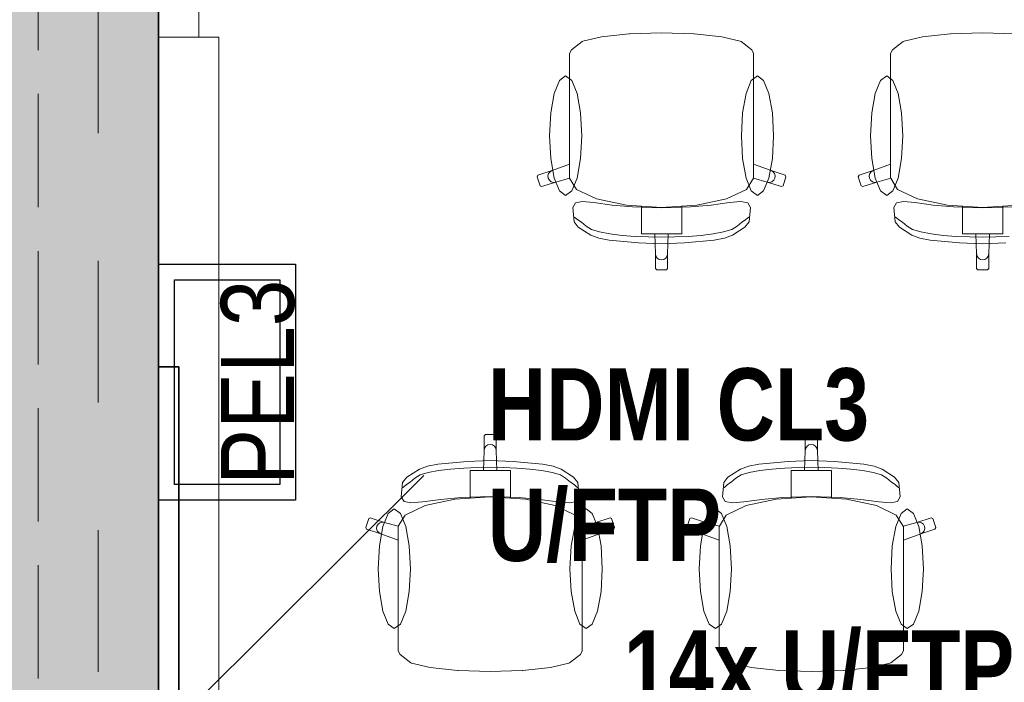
# Model space of a CAD drawing. Header units: millimetres. Extents: x 82175 to 237000, y 24756 to 471700.
# Tile 188 of 256: x 95274 to 97727, y 383742 to 385392. Entities that reach past the tile are written whole.
import ezdxf
from ezdxf.lldxf.tags import DXFTag

# ---------------------------------------------------------------- set-up
doc = ezdxf.new("R2010")
doc.units = ezdxf.units.MM
doc.linetypes.add('Krawędzie ukryte', pattern=[3.912222, 2.822222, -1.09])
doc.linetypes.add('Kropki i Kreski', pattern=[6.702778, 3.527778, -1.763889, 0, -1.411111])
for name, color, linetype, lineweight in [('!! kanał podpoaraperowy z gniazdami', 6, 'Continuous', 35), ('\xa0♦EL - Gniazda', 1, 'Continuous', 35), ('\xa0♦IT - opis', 3, 'SOLID', 30)]:
    doc.layers.add(name, color=color, linetype=linetype, lineweight=lineweight)
for name, color, linetype in [('#EL - Teletechnika', 3, 'Continuous'), ('Konstrukcja - Siatka mod', 8, 'Continuous'), ('Konstrukcja - Stropy', 8, 'Continuous'), ('Konstrukcja - Ściany zewnętrzne', 8, 'Continuous'), ('Wnętrze - Umeblowanie', 8, 'Continuous')]:
    doc.layers.add(name, color=color, linetype=linetype)
doc.styles.add('OP_100', font='ARIALN.TTF', dxfattribs={"width": 0.8, "height": 20})
doc.styles.get("Standard").update_dxf_attribs({"font": 'arial.ttf'})
tags = doc.linetypes.add('SOLID', pattern=[10, 10, 0]).pattern_tags.tags
tags[6:7] = [DXFTag(74, 4), DXFTag(75, 0), DXFTag(340, '0'), DXFTag(46, 0.0), DXFTag(50, 0.0), DXFTag(44, 0.0), DXFTag(45, 0.0)]
tags[4:5] = [DXFTag(74, 4), DXFTag(75, 0), DXFTag(340, '0'), DXFTag(46, 0.0), DXFTag(50, 0.0), DXFTag(44, 0.0), DXFTag(45, 0.0)]

# ---------------------------------------------------------------- blocks, each defined once
blk = doc.blocks.new('pel3')
at = {"layer": '#EL - Teletechnika', "color": 1, "lineweight": 30}
blk.add_lwpolyline([(294, 0), (-294, 0), (-294, 341), (294, 341)], close=True, dxfattribs=at)
at = {"layer": '#EL - Teletechnika', "color": 7, "lineweight": 30}
blk.add_lwpolyline([(254.6, 39.3), (-254.6, 39.3), (-254.6, 301.7), (254.6, 301.7)], close=True, dxfattribs=at)
at = {"layer": '#EL - Teletechnika', "color": 1, "insert": (0, 93.7), "char_height": 20.791, "attachment_point": 5, "line_spacing_factor": 0.4}
blk.add_mtext('\\fArial Narrow|b0|i0;{\\H8.7679950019x;\\A1;PEL3}\\A1;\\fTahoma|b1|i0|c238;\\P', dxfattribs=at)

msp = doc.modelspace()

# ---------------------------------------------------------------- hatches: boundary and pattern name
at = {"layer": 'Konstrukcja - Ściany zewnętrzne', "linetype": 'Continuous', "lineweight": 13}
msp.add_hatch(color=8, dxfattribs=at).paths.add_polyline_path([(95620, 373701), (95620, 386231), (95120, 386231), (95120, 373701)])

# ---------------------------------------------------------------- linework, layer by layer
at = {"layer": '!! kanał podpoaraperowy z gniazdami'}
msp.add_lwpolyline([(95620.3, 384527.6), (95620.3, 383013.6), (95670.3, 383013.6), (95670.3, 384527.6)], close=True, dxfattribs=at)
at = {"layer": 'Konstrukcja - Siatka mod', "color": 8, "linetype": 'Kropki i Kreski', "lineweight": 13, "ltscale": 100}
msp.add_line((95470, 372372.2), (95470, 389337), dxfattribs=at)
at = {"layer": 'Konstrukcja - Stropy', "color": 8, "linetype": 'Continuous', "lineweight": 13, "ltscale": 100, "flags": 128}
msp.add_lwpolyline([(122160, 386231), (95620, 386231), (95620, 383629.8), (95620, 380812.4), (95620, 378499), (95620, 373751), (107140, 373751), (107140, 378801), (110440, 378801), (110440, 373751), (122160, 373751)], close=True, dxfattribs=at)
at = {"layer": 'Konstrukcja - Ściany zewnętrzne', "color": 8, "linetype": 'Krawędzie ukryte', "lineweight": 20, "ltscale": 100, "flags": 128}
for points in [[(95320, 386381), (95320, 373701)], [(95620, 373766), (95620, 386231)]]:
    msp.add_lwpolyline(points, dxfattribs=at)
at = {"layer": 'Konstrukcja - Ściany zewnętrzne', "color": 8, "linetype": 'Continuous', "lineweight": 35, "ltscale": 100, "flags": 128}
msp.add_lwpolyline([(95620, 373499), (95620, 386231)], dxfattribs=at)
at = {"layer": 'Wnętrze - Umeblowanie', "color": 8, "linetype": 'Continuous', "lineweight": 13, "ltscale": 100}
for p, q in [((96723.5, 385349.5), (96677.5, 385338.8)), ((96792.2, 385356.7), (96723.5, 385349.5)), ((96793.3, 385356.8), (96792.2, 385356.7)), ((96873.3, 385359.2), (96793.3, 385356.8)), ((96873.3, 385359.2), (96953.4, 385356.8)), ((96953.4, 385356.8), (96954.4, 385356.7)), ((96954.4, 385356.7), (97023.2, 385349.5)), ((97023.2, 385349.5), (97069.1, 385338.8)), ((97523.5, 385349.5), (97477.5, 385338.8)), ((97592.2, 385356.7), (97523.5, 385349.5)), ((97593.3, 385356.8), (97592.2, 385356.7)), ((97673.3, 385359.2), (97593.3, 385356.8)), ((97673.3, 385359.2), (97753.4, 385356.8)), ((96675.4, 385338), (96648.6, 385316.8)), ((96677.5, 385338.8), (96675.4, 385338)), ((97069.1, 385338.8), (97071.3, 385338)), ((97071.3, 385338), (97098.1, 385316.8)), ((97475.4, 385338), (97448.6, 385316.8)), ((97477.5, 385338.8), (97475.4, 385338)), ((96648.6, 385316.8), (96644.1, 385308.2)), ((96644.1, 385308.2), (96644.1, 385277.2)), ((97098.1, 385316.8), (97102.6, 385308.2)), ((97102.6, 385308.2), (97102.6, 385277.2)), ((97448.6, 385316.8), (97444.1, 385308.2)), ((97444.1, 385308.2), (97444.1, 385277.2)), ((96644.1, 385277.2), (96644.1, 385241.1)), ((97102.6, 385277.2), (97102.6, 385241.1)), ((97444.1, 385277.2), (97444.1, 385241.1)), ((96644.1, 385241.1), (96644.1, 385032)), ((97102.6, 385241.1), (97102.6, 385032)), ((97444.1, 385241.1), (97444.1, 385032)), ((96644.1, 385032), (96600.7, 385016.3)), ((96644.1, 384997.7), (96644.1, 385032)), ((97102.6, 384997.7), (97102.6, 385032)), ((97102.6, 385032), (97146, 385016.3)), ((97444.1, 385032), (97400.7, 385016.3)), ((97444.1, 384997.7), (97444.1, 385032)), ((96600.7, 385016.3), (96565.3, 385004.9)), ((96591.9, 385008.8), (96590.3, 385003.2)), ((96595.5, 385013.4), (96591.9, 385008.8)), ((96600.7, 385016.3), (96595.5, 385013.4)), ((97146, 385016.3), (97151.1, 385013.4)), ((97146, 385016.3), (97181.4, 385004.9)), ((97151.1, 385013.4), (97154.8, 385008.8)), ((97154.8, 385008.8), (97156.4, 385003.2)), ((97400.7, 385016.3), (97365.3, 385004.9)), ((97391.9, 385008.8), (97390.3, 385003.2)), ((97395.5, 385013.4), (97391.9, 385008.8)), ((97400.7, 385016.3), (97395.5, 385013.4)), ((96565.3, 385004.9), (96563.3, 385001.1)), ((96563.3, 385001.1), (96570.8, 384978.4)), ((96574.6, 384976.4), (96610, 384987.8)), ((96590.3, 385003.2), (96591, 384997.4)), ((96591, 384997.4), (96593.9, 384992.3)), ((96593.9, 384992.3), (96598.5, 384988.7)), ((96598.5, 384988.7), (96604.2, 384987.1)), ((96604.2, 384987.1), (96610, 384987.8)), ((96610, 384987.8), (96644.2, 384997.5)), ((96644.1, 384997.7), (96644.2, 384997.5)), ((96644.2, 384997.5), (96661.5, 384969.7)), ((97102.5, 384997.5), (97085.1, 384969.7)), ((97102.6, 384997.7), (97102.5, 384997.5)), ((97136.6, 384987.8), (97102.5, 384997.5)), ((97142.5, 384987.1), (97136.6, 384987.8)), ((97172.1, 384976.4), (97136.6, 384987.8)), ((97148.2, 384988.7), (97142.5, 384987.1)), ((97152.8, 384992.3), (97148.2, 384988.7)), ((97155.7, 384997.4), (97152.8, 384992.3)), ((97156.4, 385003.2), (97155.7, 384997.4)), ((97183.3, 385001.1), (97175.9, 384978.4)), ((97181.4, 385004.9), (97183.3, 385001.1)), ((97365.3, 385004.9), (97363.3, 385001.1)), ((97363.3, 385001.1), (97370.8, 384978.4)), ((97374.6, 384976.4), (97410, 384987.8)), ((97390.3, 385003.2), (97391, 384997.4)), ((97391, 384997.4), (97393.9, 384992.3)), ((97393.9, 384992.3), (97398.5, 384988.7)), ((97398.5, 384988.7), (97404.2, 384987.1)), ((97404.2, 384987.1), (97410, 384987.8)), ((97410, 384987.8), (97444.2, 384997.5)), ((97444.1, 384997.7), (97444.2, 384997.5)), ((97444.2, 384997.5), (97461.5, 384969.7)), ((96570.8, 384978.4), (96574.6, 384976.4)), ((96661.5, 384969.7), (96711.2, 384945.9)), ((97085.1, 384969.7), (97035.4, 384945.9)), ((97175.9, 384978.4), (97172.1, 384976.4)), ((97370.8, 384978.4), (97374.6, 384976.4)), ((97461.5, 384969.7), (97511.2, 384945.9)), ((96658.6, 384936.1), (96651.9, 384924.6)), ((96675.9, 384939.2), (96658.6, 384936.1)), ((96704.8, 384936.6), (96675.9, 384939.2)), ((96750.1, 384930.7), (96704.8, 384936.6)), ((96711.2, 384945.9), (96785.6, 384930)), ((97035.4, 384945.9), (96961.1, 384930)), ((96996.6, 384930.7), (97041.9, 384936.6)), ((97041.9, 384936.6), (97070.8, 384939.2)), ((97070.8, 384939.2), (97088, 384936.1)), ((97088, 384936.1), (97094.7, 384924.6)), ((97458.6, 384936.1), (97451.9, 384924.6)), ((97475.9, 384939.2), (97458.6, 384936.1)), ((97504.8, 384936.6), (97475.9, 384939.2)), ((97550.1, 384930.7), (97504.8, 384936.6)), ((97511.2, 384945.9), (97585.6, 384930)), ((96651.9, 384924.6), (96655.2, 384888.5)), ((96801, 384926.1), (96750.1, 384930.7)), ((96785.6, 384930), (96823, 384927.6)), ((96873.3, 384923.7), (96801, 384926.1)), ((96823, 384927.6), (96873.3, 384924.4)), ((96823, 384927.6), (96823, 384888.9)), ((96923.6, 384927.6), (96873.3, 384924.4)), ((96873.3, 384923.7), (96945.6, 384926.1)), ((96961.1, 384930), (96923.6, 384927.6)), ((96923.6, 384927.6), (96923.6, 384888.9)), ((96945.6, 384926.1), (96996.6, 384930.7)), ((97094.7, 384924.6), (97091.4, 384888.5)), ((97451.9, 384924.6), (97455.2, 384888.5)), ((97601, 384926.1), (97550.1, 384930.7)), ((97585.6, 384930), (97623, 384927.6)), ((97673.3, 384923.7), (97601, 384926.1)), ((97623, 384927.6), (97673.3, 384924.4)), ((97623, 384927.6), (97623, 384888.9)), ((97723.6, 384927.6), (97673.3, 384924.4)), ((97673.3, 384923.7), (97745.6, 384926.1)), ((97761.1, 384930), (97723.6, 384927.6)), ((97723.6, 384927.6), (97723.6, 384888.9)), ((96658.3, 384899), (96654.6, 384901.6)), ((96655.2, 384888.5), (96665.8, 384875.3)), ((96664.6, 384893.9), (96658.3, 384899)), ((96673.6, 384887.7), (96664.6, 384893.9)), ((96685.3, 384877.7), (96673.6, 384887.7)), ((96823, 384888.9), (96823, 384859)), ((96923.6, 384888.9), (96923.6, 384859)), ((97061.3, 384877.7), (97073.1, 384887.7)), ((97073.1, 384887.7), (97082.1, 384893.9)), ((97091.4, 384888.5), (97080.9, 384875.3)), ((97082.1, 384893.9), (97088.3, 384899)), ((97088.3, 384899), (97092.1, 384901.6)), ((97458.3, 384899), (97454.6, 384901.6)), ((97455.2, 384888.5), (97465.8, 384875.3)), ((97464.6, 384893.9), (97458.3, 384899)), ((97473.6, 384887.7), (97464.6, 384893.9)), ((97485.3, 384877.7), (97473.6, 384887.7)), ((97623, 384888.9), (97623, 384859)), ((97723.6, 384888.9), (97723.6, 384859)), ((96665.8, 384875.3), (96696.8, 384855.2)), ((96698.5, 384870), (96685.3, 384877.7)), ((96718.9, 384863.7), (96698.5, 384870)), ((96744.8, 384858.8), (96718.9, 384863.7)), ((96774.8, 384855.1), (96744.8, 384858.8)), ((96823, 384859), (96856.4, 384859)), ((96856.4, 384859), (96873.3, 384859)), ((96856.4, 384859), (96858.2, 384809.1)), ((96890.2, 384859), (96873.3, 384859)), ((96890.2, 384859), (96888.4, 384809.1)), ((96923.6, 384859), (96890.2, 384859)), ((96971.9, 384855.1), (97001.9, 384858.8)), ((97001.9, 384858.8), (97027.8, 384863.7)), ((97027.8, 384863.7), (97048.1, 384870)), ((97048.1, 384870), (97061.3, 384877.7)), ((97080.9, 384875.3), (97049.9, 384855.2)), ((97465.8, 384875.3), (97496.8, 384855.2)), ((97498.5, 384870), (97485.3, 384877.7)), ((97518.9, 384863.7), (97498.5, 384870)), ((97544.8, 384858.8), (97518.9, 384863.7)), ((97574.8, 384855.1), (97544.8, 384858.8)), ((97623, 384859), (97656.4, 384859)), ((97656.4, 384859), (97673.3, 384859)), ((97656.4, 384859), (97658.2, 384809.1)), ((97690.2, 384859), (97673.3, 384859)), ((97690.2, 384859), (97688.4, 384809.1)), ((97723.6, 384859), (97690.2, 384859)), ((96696.8, 384855.2), (96716.7, 384848)), ((96716.7, 384848), (96742.6, 384843.2)), ((96742.6, 384843.2), (96815.8, 384836.2)), ((96807.2, 384852.5), (96774.8, 384855.1)), ((96840.6, 384851.1), (96807.2, 384852.5)), ((96815.8, 384836.2), (96873.3, 384834)), ((96873.3, 384850.6), (96840.6, 384851.1)), ((96873.3, 384850.6), (96906, 384851.1)), ((96930.8, 384836.2), (96873.3, 384834)), ((96906, 384851.1), (96939.4, 384852.5)), ((97004, 384843.2), (96930.8, 384836.2)), ((96939.4, 384852.5), (96971.9, 384855.1)), ((97029.9, 384848), (97004, 384843.2)), ((97049.9, 384855.2), (97029.9, 384848)), ((97496.8, 384855.2), (97516.7, 384848)), ((97516.7, 384848), (97542.6, 384843.2)), ((97542.6, 384843.2), (97615.8, 384836.2)), ((97607.2, 384852.5), (97574.8, 384855.1)), ((97640.6, 384851.1), (97607.2, 384852.5)), ((97615.8, 384836.2), (97673.3, 384834)), ((97673.3, 384850.6), (97640.6, 384851.1)), ((97673.3, 384850.6), (97706, 384851.1)), ((97730.8, 384836.2), (97673.3, 384834)), ((97706, 384851.1), (97739.4, 384852.5)), ((96858.2, 384809.1), (96859.4, 384803.4)), ((96858.2, 384809.1), (96858.2, 384772.2)), ((96888.4, 384809.1), (96887.3, 384803.4)), ((96888.4, 384809.1), (96888.4, 384772.2)), ((97658.2, 384809.1), (97659.4, 384803.4)), ((97658.2, 384809.1), (97658.2, 384772.2)), ((97688.4, 384809.1), (97687.3, 384803.4)), ((97688.4, 384809.1), (97688.4, 384772.2)), ((96859.4, 384803.4), (96862.7, 384798.6)), ((96862.7, 384798.6), (96867.6, 384795.3)), ((96867.6, 384795.3), (96873.3, 384794.2)), ((96879.1, 384795.3), (96873.3, 384794.2)), ((96884, 384798.6), (96879.1, 384795.3)), ((96887.3, 384803.4), (96884, 384798.6)), ((97659.4, 384803.4), (97662.7, 384798.6)), ((97662.7, 384798.6), (97667.6, 384795.3)), ((97667.6, 384795.3), (97673.3, 384794.2)), ((97679.1, 384795.3), (97673.3, 384794.2)), ((97684, 384798.6), (97679.1, 384795.3)), ((97687.3, 384803.4), (97684, 384798.6)), ((96858.2, 384772.2), (96861.3, 384769.2)), ((96861.3, 384769.2), (96873.3, 384769.2)), ((96885.4, 384769.2), (96873.3, 384769.2)), ((96888.4, 384772.2), (96885.4, 384769.2)), ((97658.2, 384772.2), (97661.3, 384769.2)), ((97661.3, 384769.2), (97673.3, 384769.2)), ((97685.4, 384769.2), (97673.3, 384769.2)), ((97688.4, 384772.2), (97685.4, 384769.2)), ((96431.3, 384356.2), (96434.3, 384359.2)), ((96431.3, 384319.4), (96431.3, 384356.2)), ((96434.3, 384359.2), (96446.4, 384359.2)), ((96458.5, 384359.2), (96446.4, 384359.2)), ((96461.5, 384356.2), (96458.5, 384359.2)), ((96461.5, 384319.4), (96461.5, 384356.2)), ((97231.3, 384356.2), (97234.3, 384359.2)), ((97231.3, 384319.4), (97231.3, 384356.2)), ((97234.3, 384359.2), (97246.4, 384359.2)), ((97258.5, 384359.2), (97246.4, 384359.2)), ((97261.5, 384356.2), (97258.5, 384359.2)), ((97261.5, 384319.4), (97261.5, 384356.2)), ((96429.5, 384269.5), (96431.3, 384319.4)), ((96431.3, 384319.4), (96432.5, 384325.1)), ((96432.5, 384325.1), (96435.7, 384329.9)), ((96435.7, 384329.9), (96440.6, 384333.2)), ((96440.6, 384333.2), (96446.4, 384334.3)), ((96452.2, 384333.2), (96446.4, 384334.3)), ((96457.1, 384329.9), (96452.2, 384333.2)), ((96460.4, 384325.1), (96457.1, 384329.9)), ((96461.5, 384319.4), (96460.4, 384325.1)), ((96463.3, 384269.5), (96461.5, 384319.4)), ((97229.5, 384269.5), (97231.3, 384319.4)), ((97231.3, 384319.4), (97232.5, 384325.1)), ((97232.5, 384325.1), (97235.7, 384329.9)), ((97235.7, 384329.9), (97240.6, 384333.2)), ((97240.6, 384333.2), (97246.4, 384334.3)), ((97252.2, 384333.2), (97246.4, 384334.3)), ((97257.1, 384329.9), (97252.2, 384333.2)), ((97260.4, 384325.1), (97257.1, 384329.9)), ((97261.5, 384319.4), (97260.4, 384325.1)), ((97263.3, 384269.5), (97261.5, 384319.4)), ((96388.9, 384292.3), (96446.4, 384294.5)), ((96503.9, 384292.3), (96446.4, 384294.5)), ((97188.9, 384292.3), (97246.4, 384294.5)), ((97303.9, 384292.3), (97246.4, 384294.5)), ((96238.8, 384253.2), (96269.9, 384273.3)), ((96269.9, 384273.3), (96289.8, 384280.5)), ((96289.8, 384280.5), (96315.7, 384285.3)), ((96317.9, 384269.7), (96291.9, 384264.8)), ((96315.7, 384285.3), (96388.9, 384292.3)), ((96347.9, 384273.4), (96317.9, 384269.7)), ((96380.3, 384275.9), (96347.9, 384273.4)), ((96413.7, 384277.4), (96380.3, 384275.9)), ((96396.1, 384239.6), (96396.1, 384269.5)), ((96396.1, 384269.5), (96429.5, 384269.5)), ((96446.4, 384277.9), (96413.7, 384277.4)), ((96429.5, 384269.5), (96446.4, 384269.5)), ((96446.4, 384277.9), (96479.1, 384277.4)), ((96463.3, 384269.5), (96446.4, 384269.5)), ((96496.7, 384269.5), (96463.3, 384269.5)), ((96479.1, 384277.4), (96512.5, 384275.9)), ((96496.7, 384239.6), (96496.7, 384269.5)), ((96577.1, 384285.3), (96503.9, 384292.3)), ((96512.5, 384275.9), (96545, 384273.4)), ((96545, 384273.4), (96574.9, 384269.7)), ((96574.9, 384269.7), (96600.9, 384264.8)), ((96603, 384280.5), (96577.1, 384285.3)), ((96622.9, 384273.3), (96603, 384280.5)), ((96654, 384253.2), (96622.9, 384273.3)), ((97038.8, 384253.2), (97069.9, 384273.3)), ((97069.9, 384273.3), (97089.8, 384280.5)), ((97089.8, 384280.5), (97115.7, 384285.3)), ((97117.9, 384269.7), (97091.9, 384264.8)), ((97115.7, 384285.3), (97188.9, 384292.3)), ((97147.9, 384273.4), (97117.9, 384269.7)), ((97180.3, 384275.9), (97147.9, 384273.4)), ((97213.7, 384277.4), (97180.3, 384275.9)), ((97196.1, 384239.6), (97196.1, 384269.5)), ((97196.1, 384269.5), (97229.5, 384269.5)), ((97246.4, 384277.9), (97213.7, 384277.4)), ((97229.5, 384269.5), (97246.4, 384269.5)), ((97246.4, 384277.9), (97279.1, 384277.4)), ((97263.3, 384269.5), (97246.4, 384269.5)), ((97296.7, 384269.5), (97263.3, 384269.5)), ((97279.1, 384277.4), (97312.5, 384275.9)), ((97296.7, 384239.6), (97296.7, 384269.5)), ((97377.1, 384285.3), (97303.9, 384292.3)), ((97312.5, 384275.9), (97345, 384273.4)), ((97345, 384273.4), (97374.9, 384269.7)), ((97374.9, 384269.7), (97400.9, 384264.8)), ((97403, 384280.5), (97377.1, 384285.3)), ((97422.9, 384273.3), (97403, 384280.5)), ((97454, 384253.2), (97422.9, 384273.3)), ((96228.3, 384240), (96238.8, 384253.2)), ((96258.4, 384250.8), (96246.7, 384240.8)), ((96271.6, 384258.5), (96258.4, 384250.8)), ((96291.9, 384264.8), (96271.6, 384258.5)), ((96600.9, 384264.8), (96621.2, 384258.5)), ((96621.2, 384258.5), (96634.4, 384250.8)), ((96634.4, 384250.8), (96646.1, 384240.8)), ((96664.5, 384240), (96654, 384253.2)), ((97028.3, 384240), (97038.8, 384253.2)), ((97058.4, 384250.8), (97046.7, 384240.8)), ((97071.6, 384258.5), (97058.4, 384250.8)), ((97091.9, 384264.8), (97071.6, 384258.5)), ((97400.9, 384264.8), (97421.2, 384258.5)), ((97421.2, 384258.5), (97434.4, 384250.8)), ((97434.4, 384250.8), (97446.1, 384240.8)), ((97464.5, 384240), (97454, 384253.2)), ((96225, 384203.9), (96228.3, 384240)), ((96231.4, 384229.4), (96227.6, 384226.8)), ((96237.7, 384234.6), (96231.4, 384229.4)), ((96246.7, 384240.8), (96237.7, 384234.6)), ((96396.1, 384200.9), (96396.1, 384239.6)), ((96496.7, 384200.9), (96496.7, 384239.6)), ((96646.1, 384240.8), (96655.2, 384234.6)), ((96655.2, 384234.6), (96661.4, 384229.4)), ((96661.4, 384229.4), (96665.2, 384226.8)), ((96667.8, 384203.9), (96664.5, 384240)), ((97025, 384203.9), (97028.3, 384240)), ((97031.4, 384229.4), (97027.6, 384226.8)), ((97037.7, 384234.6), (97031.4, 384229.4)), ((97046.7, 384240.8), (97037.7, 384234.6)), ((97196.1, 384200.9), (97196.1, 384239.6)), ((97296.7, 384200.9), (97296.7, 384239.6)), ((97446.1, 384240.8), (97455.2, 384234.6)), ((97455.2, 384234.6), (97461.4, 384229.4)), ((97461.4, 384229.4), (97465.2, 384226.8)), ((97467.8, 384203.9), (97464.5, 384240)), ((96231.7, 384192.4), (96225, 384203.9)), ((96323.2, 384197.7), (96277.9, 384191.9)), ((96284.3, 384182.6), (96358.7, 384198.5)), ((96374.1, 384202.4), (96323.2, 384197.7)), ((96358.7, 384198.5), (96396.1, 384200.9)), ((96446.4, 384204.7), (96374.1, 384202.4)), ((96396.1, 384200.9), (96446.4, 384204.1)), ((96446.4, 384204.7), (96518.7, 384202.4)), ((96496.7, 384200.9), (96446.4, 384204.1)), ((96534.2, 384198.5), (96496.7, 384200.9)), ((96518.7, 384202.4), (96569.6, 384197.7)), ((96608.5, 384182.6), (96534.2, 384198.5)), ((96569.6, 384197.7), (96615, 384191.9)), ((96661.1, 384192.4), (96667.8, 384203.9)), ((97031.7, 384192.4), (97025, 384203.9)), ((97123.2, 384197.7), (97077.9, 384191.9)), ((97084.3, 384182.6), (97158.7, 384198.5)), ((97174.1, 384202.4), (97123.2, 384197.7)), ((97158.7, 384198.5), (97196.1, 384200.9)), ((97246.4, 384204.7), (97174.1, 384202.4)), ((97196.1, 384200.9), (97246.4, 384204.1)), ((97246.4, 384204.7), (97318.7, 384202.4)), ((97296.7, 384200.9), (97246.4, 384204.1)), ((97334.2, 384198.5), (97296.7, 384200.9)), ((97318.7, 384202.4), (97369.6, 384197.7)), ((97408.5, 384182.6), (97334.2, 384198.5)), ((97369.6, 384197.7), (97415, 384191.9)), ((97461.1, 384192.4), (97467.8, 384203.9)), ((96249, 384189.3), (96231.7, 384192.4)), ((96234.6, 384158.8), (96284.3, 384182.6)), ((96277.9, 384191.9), (96249, 384189.3)), ((96658.2, 384158.8), (96608.5, 384182.6)), ((96615, 384191.9), (96643.9, 384189.3)), ((96643.9, 384189.3), (96661.1, 384192.4)), ((97049, 384189.3), (97031.7, 384192.4)), ((97034.6, 384158.8), (97084.3, 384182.6)), ((97077.9, 384191.9), (97049, 384189.3)), ((97458.2, 384158.8), (97408.5, 384182.6)), ((97415, 384191.9), (97443.9, 384189.3)), ((97443.9, 384189.3), (97461.1, 384192.4)), ((96136.4, 384127.4), (96143.9, 384150.1)), ((96143.9, 384150.1), (96147.7, 384152)), ((96147.7, 384152), (96183.1, 384140.6)), ((96217.3, 384131), (96234.6, 384158.8)), ((96675.6, 384131), (96658.2, 384158.8)), ((96745.1, 384152), (96709.7, 384140.6)), ((96748.9, 384150.1), (96745.1, 384152)), ((96756.4, 384127.4), (96748.9, 384150.1)), ((96936.4, 384127.4), (96943.9, 384150.1)), ((96943.9, 384150.1), (96947.7, 384152)), ((96947.7, 384152), (96983.1, 384140.6)), ((97017.3, 384131), (97034.6, 384158.8)), ((97475.6, 384131), (97458.2, 384158.8)), ((97545.1, 384152), (97509.7, 384140.6)), ((97548.9, 384150.1), (97545.1, 384152)), ((97556.4, 384127.4), (97548.9, 384150.1)), ((96138.4, 384123.6), (96136.4, 384127.4)), ((96173.8, 384112.2), (96138.4, 384123.6)), ((96163.4, 384125.2), (96164.1, 384131)), ((96165, 384119.6), (96163.4, 384125.2)), ((96164.1, 384131), (96166.9, 384136.1)), ((96166.9, 384136.1), (96171.6, 384139.7)), ((96171.6, 384139.7), (96177.2, 384141.3)), ((96177.2, 384141.3), (96183.1, 384140.6)), ((96183.1, 384140.6), (96217.3, 384131)), ((96217.1, 384130.8), (96217.3, 384131)), ((96217.1, 384130.8), (96217.1, 384096.5)), ((96709.7, 384140.6), (96675.6, 384131)), ((96675.7, 384130.8), (96675.6, 384131)), ((96675.7, 384130.8), (96675.7, 384096.5)), ((96715.6, 384141.3), (96709.7, 384140.6)), ((96721.2, 384139.7), (96715.6, 384141.3)), ((96719.1, 384112.2), (96754.5, 384123.6)), ((96725.9, 384136.1), (96721.2, 384139.7)), ((96728.8, 384131), (96725.9, 384136.1)), ((96727.8, 384119.6), (96729.4, 384125.2)), ((96729.4, 384125.2), (96728.8, 384131)), ((96754.5, 384123.6), (96756.4, 384127.4)), ((96938.4, 384123.6), (96936.4, 384127.4)), ((96973.8, 384112.2), (96938.4, 384123.6)), ((96963.4, 384125.2), (96964.1, 384131)), ((96965, 384119.6), (96963.4, 384125.2)), ((96964.1, 384131), (96966.9, 384136.1)), ((96966.9, 384136.1), (96971.6, 384139.7)), ((96971.6, 384139.7), (96977.2, 384141.3)), ((96977.2, 384141.3), (96983.1, 384140.6)), ((96983.1, 384140.6), (97017.3, 384131)), ((97017.1, 384130.8), (97017.3, 384131)), ((97017.1, 384130.8), (97017.1, 384096.5)), ((97509.7, 384140.6), (97475.6, 384131)), ((97475.7, 384130.8), (97475.6, 384131)), ((97475.7, 384130.8), (97475.7, 384096.5)), ((97515.6, 384141.3), (97509.7, 384140.6)), ((97521.2, 384139.7), (97515.6, 384141.3)), ((97519.1, 384112.2), (97554.5, 384123.6)), ((97525.9, 384136.1), (97521.2, 384139.7)), ((97528.8, 384131), (97525.9, 384136.1)), ((97527.8, 384119.6), (97529.4, 384125.2)), ((97529.4, 384125.2), (97528.8, 384131)), ((97554.5, 384123.6), (97556.4, 384127.4)), ((96168.6, 384115), (96165, 384119.6)), ((96173.8, 384112.2), (96168.6, 384115)), ((96217.1, 384096.5), (96173.8, 384112.2)), ((96675.7, 384096.5), (96719.1, 384112.2)), ((96719.1, 384112.2), (96724.2, 384115)), ((96724.2, 384115), (96727.8, 384119.6)), ((96968.6, 384115), (96965, 384119.6)), ((96973.8, 384112.2), (96968.6, 384115)), ((97017.1, 384096.5), (96973.8, 384112.2)), ((97475.7, 384096.5), (97519.1, 384112.2)), ((97519.1, 384112.2), (97524.2, 384115)), ((97524.2, 384115), (97527.8, 384119.6)), ((96217.1, 383887.4), (96217.1, 384096.5)), ((96675.7, 383887.4), (96675.7, 384096.5)), ((97017.1, 383887.4), (97017.1, 384096.5)), ((97475.7, 383887.4), (97475.7, 384096.5)), ((96217.1, 383851.3), (96217.1, 383887.4)), ((96675.7, 383851.3), (96675.7, 383887.4)), ((97017.1, 383851.3), (97017.1, 383887.4)), ((97475.7, 383851.3), (97475.7, 383887.4)), ((96217.1, 383820.3), (96217.1, 383851.3)), ((96675.7, 383820.3), (96675.7, 383851.3)), ((97017.1, 383820.3), (97017.1, 383851.3)), ((97475.7, 383820.3), (97475.7, 383851.3)), ((96221.7, 383811.7), (96217.1, 383820.3)), ((96248.5, 383790.5), (96221.7, 383811.7)), ((96644.3, 383790.5), (96671.1, 383811.7)), ((96671.1, 383811.7), (96675.7, 383820.3)), ((97021.7, 383811.7), (97017.1, 383820.3)), ((97048.5, 383790.5), (97021.7, 383811.7)), ((97444.3, 383790.5), (97471.1, 383811.7)), ((97471.1, 383811.7), (97475.7, 383820.3)), ((96250.6, 383789.6), (96248.5, 383790.5)), ((96296.6, 383779), (96250.6, 383789.6)), ((96365.3, 383771.8), (96296.6, 383779)), ((96527.5, 383771.8), (96596.3, 383779)), ((96596.3, 383779), (96642.2, 383789.6)), ((96642.2, 383789.6), (96644.3, 383790.5)), ((97050.6, 383789.6), (97048.5, 383790.5)), ((97096.6, 383779), (97050.6, 383789.6)), ((97165.3, 383771.8), (97096.6, 383779)), ((97327.5, 383771.8), (97396.3, 383779)), ((97396.3, 383779), (97442.2, 383789.6)), ((97442.2, 383789.6), (97444.3, 383790.5)), ((96366.4, 383771.7), (96365.3, 383771.8)), ((96446.4, 383769.2), (96366.4, 383771.7)), ((96446.4, 383769.2), (96526.4, 383771.7)), ((96526.4, 383771.7), (96527.5, 383771.8)), ((97166.4, 383771.7), (97165.3, 383771.8)), ((97246.4, 383769.2), (97166.4, 383771.7)), ((97246.4, 383769.2), (97326.4, 383771.7)), ((97326.4, 383771.7), (97327.5, 383771.8))]:
    msp.add_line(p, q, dxfattribs=at)
at = {"layer": 'Wnętrze - Umeblowanie', "color": 8, "linetype": 'Continuous', "lineweight": 13, "ltscale": 100, "flags": 128}
for points in [[(95620.2, 385348.4), (95620.2, 385528.4), (95720.2, 385528.4), (95720.2, 385348.4)], [(95770.2, 383418.4), (95770.2, 385348.4), (95620.2, 385348.4), (95620.2, 383418.4)], [(96594.1, 385103.3), (96597.1, 385046.3), (96605.9, 384997.9), (96618.9, 384965.6), (96634.3, 384954.3), (96649.7, 384965.6), (96662.8, 384997.9), (96671.5, 385046.3), (96674.6, 385103.3), (96671.5, 385160.3), (96662.8, 385208.7), (96649.7, 385241), (96634.3, 385252.3), (96618.9, 385241), (96605.9, 385208.7), (96597.1, 385160.3)], [(97152.6, 385103.3), (97149.5, 385046.3), (97140.8, 384997.9), (97127.7, 384965.6), (97112.3, 384954.3), (97096.9, 384965.6), (97083.9, 384997.9), (97075.1, 385046.3), (97072.1, 385103.3), (97075.1, 385160.3), (97083.9, 385208.7), (97096.9, 385241), (97112.3, 385252.3), (97127.7, 385241), (97140.8, 385208.7), (97149.5, 385160.3)], [(97394.1, 385103.3), (97397.1, 385046.3), (97405.9, 384997.9), (97418.9, 384965.6), (97434.3, 384954.3), (97449.7, 384965.6), (97462.8, 384997.9), (97471.5, 385046.3), (97474.6, 385103.3), (97471.5, 385160.3), (97462.8, 385208.7), (97449.7, 385241), (97434.3, 385252.3), (97418.9, 385241), (97405.9, 385208.7), (97397.1, 385160.3)], [(96167.2, 384025.2), (96170.2, 384082.2), (96178.9, 384130.5), (96192, 384162.8), (96207.4, 384174.2), (96222.8, 384162.8), (96235.9, 384130.5), (96244.6, 384082.2), (96247.7, 384025.2), (96244.6, 383968.2), (96235.9, 383919.8), (96222.8, 383887.5), (96207.4, 383876.2), (96192, 383887.5), (96178.9, 383919.8), (96170.2, 383968.2)], [(96725.7, 384025.2), (96722.6, 384082.2), (96713.9, 384130.5), (96700.8, 384162.8), (96685.4, 384174.2), (96670, 384162.8), (96657, 384130.5), (96648.2, 384082.2), (96645.2, 384025.2), (96648.2, 383968.2), (96657, 383919.8), (96670, 383887.5), (96685.4, 383876.2), (96700.8, 383887.5), (96713.9, 383919.8), (96722.6, 383968.2)], [(96967.2, 384025.2), (96970.2, 384082.2), (96978.9, 384130.5), (96992, 384162.8), (97007.4, 384174.2), (97022.8, 384162.8), (97035.9, 384130.5), (97044.6, 384082.2), (97047.7, 384025.2), (97044.6, 383968.2), (97035.9, 383919.8), (97022.8, 383887.5), (97007.4, 383876.2), (96992, 383887.5), (96978.9, 383919.8), (96970.2, 383968.2)], [(97525.7, 384025.2), (97522.6, 384082.2), (97513.9, 384130.5), (97500.8, 384162.8), (97485.4, 384174.2), (97470, 384162.8), (97457, 384130.5), (97448.2, 384082.2), (97445.2, 384025.2), (97448.2, 383968.2), (97457, 383919.8), (97470, 383887.5), (97485.4, 383876.2), (97500.8, 383887.5), (97513.9, 383919.8), (97522.6, 383968.2)]]:
    msp.add_lwpolyline(points, close=True, dxfattribs=at)
at = {"layer": '\xa0♦IT - opis', "color": 7, "linetype": 'Continuous', "lineweight": 0}
msp.add_line((96281.3, 384257.1), (95707.3, 383686.6), dxfattribs=at)

# ---------------------------------------------------------------- block references
at = {"layer": '\xa0♦EL - Gniazda', "rotation": 90}
msp.add_blockref('pel3', (95961.6, 384489.5), dxfattribs=at)

# ---------------------------------------------------------------- texts
at = {"layer": '\xa0♦IT - opis', "char_height": 180, "width": 3733.991, "attachment_point": 1, "style": 'OP_100'}
for s, insert in [('\\C7;\\fArial|b1|i0|c238|p34;HDMI CL3\\PU/FTP\\P', (96440.6, 384524.4)), ('\\C7;\\fArial|b1|i0|c238|p34;\\P14x U/FTP\\P2x HDMI CL3\\P', (96779.5, 384171.8))]:
    msp.add_mtext(s, dxfattribs=dict(at, insert=insert))

doc.saveas('drawing.dxf')
